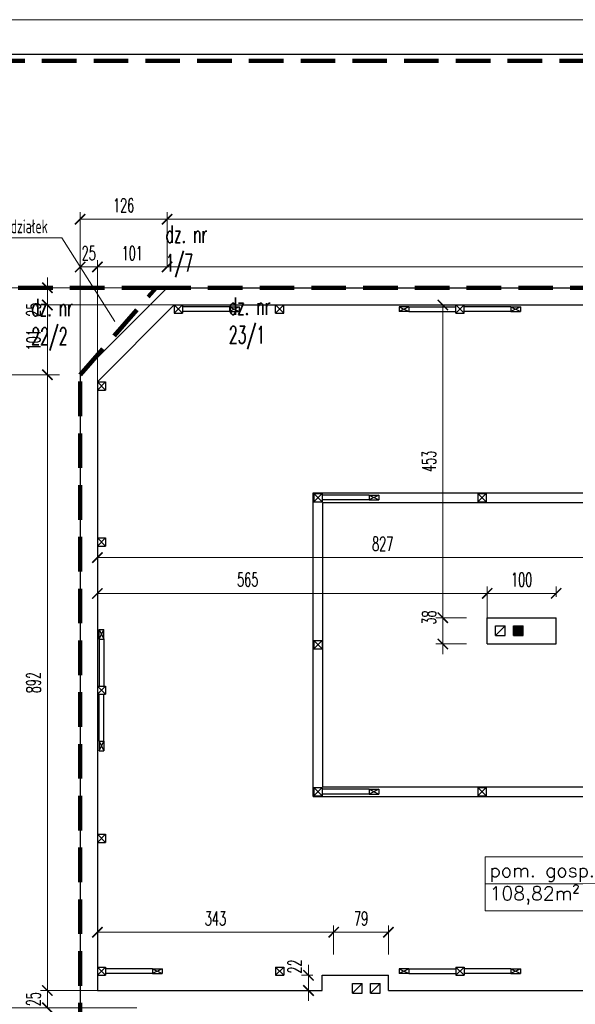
# Model space of a CAD drawing. Header units: millimetres. Extents: x 33311 to 435617, y -160714 to 185563.
# Tile 61 of 70: x 351839 to 359893, y -56176 to -41914. Entities that reach past the tile are written whole.
import ezdxf

# ---------------------------------------------------------------- set-up
doc = ezdxf.new("R2010")
doc.units = ezdxf.units.MM
doc.header["$MEASUREMENT"] = 0
doc.linetypes.add('HIDDEN2', pattern=[0.1875, 0.125, -0.0625])
doc.layers.get('Defpoints').update_dxf_attribs({"lineweight": 0})
for name, color, linetype, lineweight in [('[ 02przekrój istn', 42, 'Continuous', 30), ('[ 05widok istn', 50, 'Continuous', 30), ('[ 17granica', 172, 'HIDDEN2', 100), ('[ 21kreskowanie', 9, 'Continuous', 13), ('[ 22wymiarowanie', 8, 'Continuous', 13), ('[ 23kota odnośnik', 1, 'Continuous', 13), ('[ 24ramka cienka', 1, 'Continuous', 13), ('[ 25ramka gruba', 4, 'Continuous', 30), ('[opisy2', 4, 'Continuous', 13), ('[opisy3', 2, 'Continuous', 30)]:
    doc.layers.add(name, color=color, linetype=linetype, lineweight=lineweight)
doc.styles.add('1.100', font='simplex.shx', dxfattribs={"height": 200})
doc.styles.add('99.2', font='simplex.shx', dxfattribs={"width": 0.6, "height": 200})
doc.styles.add('99.3', font='simplex.shx', dxfattribs={"width": 0.6, "height": 250})
doc.dimstyles.new('100cm', dxfattribs={"dimtxt": 200, "dimasz": 150, "dimexe": 100, "dimexo": 300, "dimgap": 100, "dimtad": 1, "dimdec": 0, "dimlfac": 0.1, "dimzin": 11, "dimtxsty": '99.2', "dimblk": 'ARCHTICK', "dimcen": 1.5, "dimclrd": 256, "dimclre": 256, "dimclrt": 4, "dimadec": 0, "dimazin": 0, "dimtfac": 0.75, "dimtdec": 0, "dimtix": 1, "dimtmove": 2, "dimatfit": 3, "dimfxl": 1, "dimtolj": 1, "dimtzin": 11, "dimlwd": -1, "dimlwe": -1, "dimarcsym": 0})

# ---------------------------------------------------------------- blocks, each defined once
blk = doc.blocks.new('_ArchTick')
at = {"color": 0, "linetype": 'ByBlock', "const_width": 0.15, "flags": 128}
blk.add_lwpolyline([(-0.5, -0.5), (0.5, 0.5)], dxfattribs=at)
blk = doc.blocks.new('*D329')
at = {"layer": '[ 22wymiarowanie', "transparency": 16777216}
for p, q in [((352715, -54940), (352715, -45396)), ((352715, -45496), (352965, -45496)), ((352965, -54940), (352965, -45396))]:
    blk.add_line(p, q, dxfattribs=at)
at = {"layer": 'Defpoints', "color": 0, "transparency": 16777216}
for p in [(352965, -45496), (352715, -55240), (352965, -55240)]:
    blk.add_point(p, dxfattribs=at)
at = {"layer": '[ 22wymiarowanie', "transparency": 16777216, "xscale": 150, "yscale": 150, "zscale": 150, "rotation": 180}
blk.add_blockref('_ArchTick', (352715, -45496), dxfattribs=at)
at = {"layer": '[ 22wymiarowanie', "transparency": 16777216, "xscale": 150, "yscale": 150, "zscale": 150}
blk.add_blockref('_ArchTick', (352965, -45496), dxfattribs=at)
at = {"layer": '[ 22wymiarowanie', "color": 4, "transparency": 16777216, "insert": (352840, -45296), "char_height": 200, "attachment_point": 5, "style": '99.2'}
blk.add_mtext('\\A1;\\H1x;\\W0.6;25', dxfattribs=at)
blk = doc.blocks.new('*D330')
at = {"layer": '[ 22wymiarowanie', "transparency": 16777216}
for p, q in [((352965, -54940), (352965, -45396)), ((352965, -45496), (353975, -45496)), ((353975, -45496), (353975, -45396))]:
    blk.add_line(p, q, dxfattribs=at)
at = {"layer": 'Defpoints', "color": 0, "transparency": 16777216}
for p in [(353975, -45496), (353975, -45796), (352965, -55240)]:
    blk.add_point(p, dxfattribs=at)
at = {"layer": '[ 22wymiarowanie', "transparency": 16777216, "xscale": 150, "yscale": 150, "zscale": 150, "rotation": 180}
blk.add_blockref('_ArchTick', (352965, -45496), dxfattribs=at)
at = {"layer": '[ 22wymiarowanie', "transparency": 16777216, "xscale": 150, "yscale": 150, "zscale": 150}
blk.add_blockref('_ArchTick', (353975, -45496), dxfattribs=at)
at = {"layer": '[ 22wymiarowanie', "color": 4, "transparency": 16777216, "insert": (353470, -45296), "char_height": 200, "attachment_point": 5, "style": '99.2'}
blk.add_mtext('\\A1;\\H1x;\\W0.6;101', dxfattribs=at)
blk = doc.blocks.new('*D331')
at = {"layer": '[ 22wymiarowanie', "transparency": 16777216}
for p, q in [((353975, -45496), (353975, -45396)), ((353975, -45496), (368095, -45496)), ((368095, -46084), (368095, -45396))]:
    blk.add_line(p, q, dxfattribs=at)
at = {"layer": 'Defpoints', "color": 0, "transparency": 16777216}
for p in [(368095, -45496), (353975, -45796), (368095, -46384)]:
    blk.add_point(p, dxfattribs=at)
at = {"layer": '[ 22wymiarowanie', "transparency": 16777216, "xscale": 150, "yscale": 150, "zscale": 150, "rotation": 180}
blk.add_blockref('_ArchTick', (353975, -45496), dxfattribs=at)
at = {"layer": '[ 22wymiarowanie', "transparency": 16777216, "xscale": 150, "yscale": 150, "zscale": 150}
blk.add_blockref('_ArchTick', (368095, -45496), dxfattribs=at)
at = {"layer": '[ 22wymiarowanie', "color": 4, "transparency": 16777216, "insert": (361035, -45296), "char_height": 200, "attachment_point": 5, "style": '99.2'}
blk.add_mtext('\\A1;\\H1x;\\W0.6;1412', dxfattribs=at)
blk = doc.blocks.new('*D333')
at = {"layer": '[ 22wymiarowanie', "transparency": 16777216}
for p, q in [((353975, -45496), (353975, -44704)), ((368345, -45938), (368345, -44704)), ((368345, -44804), (353975, -44804))]:
    blk.add_line(p, q, dxfattribs=at)
at = {"layer": 'Defpoints', "color": 0, "transparency": 16777216}
for p in [(353975, -44804), (353975, -45796), (368345, -46238)]:
    blk.add_point(p, dxfattribs=at)
at = {"layer": '[ 22wymiarowanie', "transparency": 16777216, "xscale": 150, "yscale": 150, "zscale": 150, "rotation": 180}
blk.add_blockref('_ArchTick', (353975, -44804), dxfattribs=at)
at = {"layer": '[ 22wymiarowanie', "transparency": 16777216, "xscale": 150, "yscale": 150, "zscale": 150}
blk.add_blockref('_ArchTick', (368345, -44804), dxfattribs=at)
at = {"layer": '[ 22wymiarowanie', "color": 4, "transparency": 16777216, "insert": (361160, -44604), "char_height": 200, "attachment_point": 5, "style": '99.2'}
blk.add_mtext('\\A1;\\H1x;\\W0.6;1437', dxfattribs=at)
blk = doc.blocks.new('*D334')
at = {"layer": '[ 22wymiarowanie', "transparency": 16777216}
for p, q in [((352715, -47101), (352715, -44704)), ((353975, -45496), (353975, -44704)), ((353975, -44804), (352715, -44804))]:
    blk.add_line(p, q, dxfattribs=at)
at = {"layer": 'Defpoints', "color": 0, "transparency": 16777216}
for p in [(352715, -44804), (353975, -45796), (352715, -47401)]:
    blk.add_point(p, dxfattribs=at)
at = {"layer": '[ 22wymiarowanie', "transparency": 16777216, "xscale": 150, "yscale": 150, "zscale": 150, "rotation": 180}
blk.add_blockref('_ArchTick', (352715, -44804), dxfattribs=at)
at = {"layer": '[ 22wymiarowanie', "transparency": 16777216, "xscale": 150, "yscale": 150, "zscale": 150}
blk.add_blockref('_ArchTick', (353975, -44804), dxfattribs=at)
at = {"layer": '[ 22wymiarowanie', "color": 4, "transparency": 16777216, "insert": (353345, -44604), "char_height": 200, "attachment_point": 5, "style": '99.2'}
blk.add_mtext('\\A1;\\H1x;\\W0.6;126', dxfattribs=at)
blk = doc.blocks.new('*D335')
at = {"layer": '[ 22wymiarowanie', "transparency": 16777216}
for p, q in [((353167, -55976), (352140, -55976)), ((352240, -56226), (352240, -55976)), ((353167, -56226), (352140, -56226))]:
    blk.add_line(p, q, dxfattribs=at)
at = {"layer": 'Defpoints', "color": 0, "transparency": 16777216}
for p in [(352240, -55976), (353467, -55976), (353467, -56226)]:
    blk.add_point(p, dxfattribs=at)
at = {"layer": '[ 22wymiarowanie', "transparency": 16777216, "xscale": 150, "yscale": 150, "zscale": 150}
for p, rotation in [((352240, -55976), 90), ((352240, -56226), 270)]:
    blk.add_blockref('_ArchTick', p, dxfattribs=dict(at, rotation=rotation))
at = {"layer": '[ 22wymiarowanie', "color": 4, "transparency": 16777216, "insert": (352040, -56101), "char_height": 200, "attachment_point": 5, "rotation": 90, "style": '99.2'}
blk.add_mtext('\\A1;\\H1x;\\W0.6;25', dxfattribs=at)
blk = doc.blocks.new('*D336')
at = {"layer": '[ 22wymiarowanie', "transparency": 16777216}
for p, q in [((352415, -47056), (352140, -47056)), ((352240, -55976), (352240, -47056)), ((353167, -55976), (352140, -55976))]:
    blk.add_line(p, q, dxfattribs=at)
at = {"layer": 'Defpoints', "color": 0, "transparency": 16777216}
for p in [(352240, -47056), (352715, -47056), (353467, -55976)]:
    blk.add_point(p, dxfattribs=at)
at = {"layer": '[ 22wymiarowanie', "transparency": 16777216, "xscale": 150, "yscale": 150, "zscale": 150}
for p, rotation in [((352240, -47056), 90), ((352240, -55976), 270)]:
    blk.add_blockref('_ArchTick', p, dxfattribs=dict(at, rotation=rotation))
at = {"layer": '[ 22wymiarowanie', "color": 4, "transparency": 16777216, "insert": (352040, -51516), "char_height": 200, "attachment_point": 5, "rotation": 90, "style": '99.2'}
blk.add_mtext('\\A1;\\H1x;\\W0.6;892', dxfattribs=at)
blk = doc.blocks.new('*D337')
at = {"layer": '[ 22wymiarowanie', "transparency": 16777216}
for p, q in [((355015, -46046), (352140, -46046)), ((352240, -47056), (352240, -46046)), ((352415, -47056), (352140, -47056))]:
    blk.add_line(p, q, dxfattribs=at)
at = {"layer": 'Defpoints', "color": 0, "transparency": 16777216}
for p in [(352240, -46046), (355315, -46046), (352715, -47056)]:
    blk.add_point(p, dxfattribs=at)
at = {"layer": '[ 22wymiarowanie', "transparency": 16777216, "xscale": 150, "yscale": 150, "zscale": 150}
for p, rotation in [((352240, -46046), 90), ((352240, -47056), 270)]:
    blk.add_blockref('_ArchTick', p, dxfattribs=dict(at, rotation=rotation))
at = {"layer": '[ 22wymiarowanie', "color": 4, "transparency": 16777216, "insert": (352040, -46551), "char_height": 200, "attachment_point": 5, "rotation": 90, "style": '99.2'}
blk.add_mtext('\\A1;\\H1x;\\W0.6;101', dxfattribs=at)
blk = doc.blocks.new('*D338')
at = {"layer": '[ 22wymiarowanie', "transparency": 16777216}
for p, q in [((352240, -45796), (352240, -45646)), ((354995, -45796), (352140, -45796)), ((352240, -46046), (352240, -45796)), ((355015, -46046), (352140, -46046)), ((352240, -46046), (352240, -46196))]:
    blk.add_line(p, q, dxfattribs=at)
at = {"layer": 'Defpoints', "color": 0, "transparency": 16777216}
for p in [(352240, -45796), (355295, -45796), (355315, -46046)]:
    blk.add_point(p, dxfattribs=at)
at = {"layer": '[ 22wymiarowanie', "transparency": 16777216, "xscale": 150, "yscale": 150, "zscale": 150}
for p, rotation in [((352240, -45796), 270), ((352240, -46046), 90)]:
    blk.add_blockref('_ArchTick', p, dxfattribs=dict(at, rotation=rotation))
at = {"layer": '[ 22wymiarowanie', "color": 4, "transparency": 16777216, "insert": (352040, -46114), "char_height": 200, "attachment_point": 5, "rotation": 90, "style": '99.2'}
blk.add_mtext('\\A1;\\H1x;\\W0.6;25', dxfattribs=at)
blk = doc.blocks.new('*D339')
at = {"layer": '[ 22wymiarowanie', "transparency": 16777216}
for p, q in [((352415, -47056), (351448, -47056)), ((351548, -56226), (351548, -47056)), ((353538, -56226), (351448, -56226))]:
    blk.add_line(p, q, dxfattribs=at)
at = {"layer": 'Defpoints', "color": 0, "transparency": 16777216}
for p in [(351548, -47056), (352715, -47056), (353838, -56226)]:
    blk.add_point(p, dxfattribs=at)
at = {"layer": '[ 22wymiarowanie', "transparency": 16777216, "xscale": 150, "yscale": 150, "zscale": 150}
for p, rotation in [((351548, -47056), 90), ((351548, -56226), 270)]:
    blk.add_blockref('_ArchTick', p, dxfattribs=dict(at, rotation=rotation))
at = {"layer": '[ 22wymiarowanie', "color": 4, "transparency": 16777216, "insert": (351348, -51641), "char_height": 200, "attachment_point": 5, "rotation": 90, "style": '99.2'}
blk.add_mtext('\\A1;\\H1x;\\W0.6;917', dxfattribs=at)
blk = doc.blocks.new('*D340')
at = {"layer": '[ 22wymiarowanie', "transparency": 16777216}
for p, q in [((353675, -45796), (351448, -45796)), ((351548, -47056), (351548, -45796)), ((352415, -47056), (351448, -47056))]:
    blk.add_line(p, q, dxfattribs=at)
at = {"layer": 'Defpoints', "color": 0, "transparency": 16777216}
for p in [(351548, -45796), (353975, -45796), (352715, -47056)]:
    blk.add_point(p, dxfattribs=at)
at = {"layer": '[ 22wymiarowanie', "transparency": 16777216, "xscale": 150, "yscale": 150, "zscale": 150}
for p, rotation in [((351548, -45796), 90), ((351548, -47056), 270)]:
    blk.add_blockref('_ArchTick', p, dxfattribs=dict(at, rotation=rotation))
at = {"layer": '[ 22wymiarowanie', "color": 4, "transparency": 16777216, "insert": (351348, -46426), "char_height": 200, "attachment_point": 5, "rotation": 90, "style": '99.2'}
blk.add_mtext('\\A1;\\H1x;\\W0.6;126', dxfattribs=at)
blk = doc.blocks.new('*D341')
at = {"layer": '[ 22wymiarowanie', "transparency": 16777216}
for p, q in [((352965, -54940), (352965, -55032)), ((356390, -55456), (356390, -55032)), ((356390, -55132), (352965, -55132))]:
    blk.add_line(p, q, dxfattribs=at)
at = {"layer": 'Defpoints', "color": 0, "transparency": 16777216}
for p in [(352965, -55132), (352965, -55240), (356390, -55756)]:
    blk.add_point(p, dxfattribs=at)
at = {"layer": '[ 22wymiarowanie', "transparency": 16777216, "xscale": 150, "yscale": 150, "zscale": 150, "rotation": 180}
blk.add_blockref('_ArchTick', (352965, -55132), dxfattribs=at)
at = {"layer": '[ 22wymiarowanie', "transparency": 16777216, "xscale": 150, "yscale": 150, "zscale": 150}
blk.add_blockref('_ArchTick', (356390, -55132), dxfattribs=at)
at = {"layer": '[ 22wymiarowanie', "color": 4, "transparency": 16777216, "insert": (354677, -54932), "char_height": 200, "attachment_point": 5, "style": '99.2'}
blk.add_mtext('\\A1;\\H1x;\\W0.6;343', dxfattribs=at)
blk = doc.blocks.new('*D342')
at = {"layer": '[ 22wymiarowanie', "transparency": 16777216}
for p, q in [((356390, -55456), (356390, -55032)), ((357185, -55456), (357185, -55032)), ((356390, -55132), (357185, -55132))]:
    blk.add_line(p, q, dxfattribs=at)
at = {"layer": 'Defpoints', "color": 0, "transparency": 16777216}
for p in [(357185, -55132), (356390, -55756), (357185, -55756)]:
    blk.add_point(p, dxfattribs=at)
at = {"layer": '[ 22wymiarowanie', "transparency": 16777216, "xscale": 150, "yscale": 150, "zscale": 150, "rotation": 180}
blk.add_blockref('_ArchTick', (356390, -55132), dxfattribs=at)
at = {"layer": '[ 22wymiarowanie', "transparency": 16777216, "xscale": 150, "yscale": 150, "zscale": 150}
blk.add_blockref('_ArchTick', (357185, -55132), dxfattribs=at)
at = {"layer": '[ 22wymiarowanie', "color": 4, "transparency": 16777216, "insert": (356787, -54932), "char_height": 200, "attachment_point": 5, "style": '99.2'}
blk.add_mtext('\\A1;\\H1x;\\W0.6;79', dxfattribs=at)
blk = doc.blocks.new('*D343')
at = {"layer": '[ 22wymiarowanie', "transparency": 16777216}
for p, q in [((356025, -55756), (356025, -55606)), ((356090, -55756), (355925, -55756)), ((356025, -55976), (356025, -55756)), ((355821, -55976), (355925, -55976)), ((356025, -55976), (356025, -56126))]:
    blk.add_line(p, q, dxfattribs=at)
at = {"layer": 'Defpoints', "color": 0, "transparency": 16777216}
for p in [(356025, -55756), (356390, -55756), (356121, -55976)]:
    blk.add_point(p, dxfattribs=at)
at = {"layer": '[ 22wymiarowanie', "transparency": 16777216, "xscale": 150, "yscale": 150, "zscale": 150}
for p, rotation in [((356025, -55756), 270), ((356025, -55976), 90)]:
    blk.add_blockref('_ArchTick', p, dxfattribs=dict(at, rotation=rotation))
at = {"layer": '[ 22wymiarowanie', "color": 4, "transparency": 16777216, "insert": (355825, -55627), "char_height": 200, "attachment_point": 5, "rotation": 90, "style": '99.2'}
blk.add_mtext('\\A1;\\H1x;\\W0.6;22', dxfattribs=at)
blk = doc.blocks.new('*D344')
at = {"layer": '[ 22wymiarowanie', "transparency": 16777216}
for p, q in [((359453, -46046), (357872, -46046)), ((357972, -50576), (357972, -46046)), ((358315, -50576), (357872, -50576))]:
    blk.add_line(p, q, dxfattribs=at)
at = {"layer": 'Defpoints', "color": 0, "transparency": 16777216}
for p in [(357972, -46046), (359753, -46046), (358615, -50576)]:
    blk.add_point(p, dxfattribs=at)
at = {"layer": '[ 22wymiarowanie', "transparency": 16777216, "xscale": 150, "yscale": 150, "zscale": 150}
for p, rotation in [((357972, -46046), 90), ((357972, -50576), 270)]:
    blk.add_blockref('_ArchTick', p, dxfattribs=dict(at, rotation=rotation))
at = {"layer": '[ 22wymiarowanie', "color": 4, "transparency": 16777216, "insert": (357772, -48311), "char_height": 200, "attachment_point": 5, "rotation": 90, "style": '99.2'}
blk.add_mtext('\\A1;\\H1x;\\W0.6;453', dxfattribs=at)
blk = doc.blocks.new('*D345')
at = {"layer": '[ 22wymiarowanie', "transparency": 16777216}
for p, q in [((357972, -50576), (357972, -50426)), ((358315, -50576), (357872, -50576)), ((357972, -50576), (357972, -50956)), ((358315, -50956), (357872, -50956)), ((357972, -50956), (357972, -51106))]:
    blk.add_line(p, q, dxfattribs=at)
at = {"layer": 'Defpoints', "color": 0, "transparency": 16777216}
for p in [(358615, -50576), (357972, -50956), (358615, -50956)]:
    blk.add_point(p, dxfattribs=at)
at = {"layer": '[ 22wymiarowanie', "transparency": 16777216, "xscale": 150, "yscale": 150, "zscale": 150}
for p, rotation in [((357972, -50576), 270), ((357972, -50956), 90)]:
    blk.add_blockref('_ArchTick', p, dxfattribs=dict(at, rotation=rotation))
at = {"layer": '[ 22wymiarowanie', "color": 4, "transparency": 16777216, "insert": (357772, -50573), "char_height": 200, "attachment_point": 5, "rotation": 90, "style": '99.2'}
blk.add_mtext('\\A1;\\H1x;\\W0.6;38', dxfattribs=at)
blk = doc.blocks.new('*D346')
at = {"layer": '[ 22wymiarowanie', "transparency": 16777216}
for p, q in [((358615, -50656), (358615, -50124)), ((352965, -50224), (358615, -50224)), ((352965, -50235), (352965, -50324))]:
    blk.add_line(p, q, dxfattribs=at)
at = {"layer": 'Defpoints', "color": 0, "transparency": 16777216}
for p in [(352965, -49935), (358615, -50224), (358615, -50956)]:
    blk.add_point(p, dxfattribs=at)
at = {"layer": '[ 22wymiarowanie', "transparency": 16777216, "xscale": 150, "yscale": 150, "zscale": 150, "rotation": 180}
blk.add_blockref('_ArchTick', (352965, -50224), dxfattribs=at)
at = {"layer": '[ 22wymiarowanie', "transparency": 16777216, "xscale": 150, "yscale": 150, "zscale": 150}
blk.add_blockref('_ArchTick', (358615, -50224), dxfattribs=at)
at = {"layer": '[ 22wymiarowanie', "color": 4, "transparency": 16777216, "insert": (355144, -50024), "char_height": 200, "attachment_point": 5, "style": '99.2'}
blk.add_mtext('\\A1;\\H1x;\\W0.6;565', dxfattribs=at)
blk = doc.blocks.new('*D347')
at = {"layer": '[ 22wymiarowanie', "transparency": 16777216}
for p, q in [((358615, -50656), (358615, -50124)), ((359615, -50276), (359615, -50124)), ((358615, -50224), (359615, -50224))]:
    blk.add_line(p, q, dxfattribs=at)
at = {"layer": 'Defpoints', "color": 0, "transparency": 16777216}
for p in [(359615, -50224), (359615, -50576), (358615, -50956)]:
    blk.add_point(p, dxfattribs=at)
at = {"layer": '[ 22wymiarowanie', "transparency": 16777216, "xscale": 150, "yscale": 150, "zscale": 150, "rotation": 180}
blk.add_blockref('_ArchTick', (358615, -50224), dxfattribs=at)
at = {"layer": '[ 22wymiarowanie', "transparency": 16777216, "xscale": 150, "yscale": 150, "zscale": 150}
blk.add_blockref('_ArchTick', (359615, -50224), dxfattribs=at)
at = {"layer": '[ 22wymiarowanie', "color": 4, "transparency": 16777216, "insert": (359115, -50024), "char_height": 200, "attachment_point": 5, "style": '99.2'}
blk.add_mtext('\\A1;\\H1x;\\W0.6;100', dxfattribs=at)
blk = doc.blocks.new('*D361')
at = {"layer": '[ 22wymiarowanie', "transparency": 16777216}
for p, q in [((352965, -48163), (352965, -49806)), ((361238, -49706), (352965, -49706)), ((361238, -49906), (361238, -49806))]:
    blk.add_line(p, q, dxfattribs=at)
at = {"layer": 'Defpoints', "color": 0, "transparency": 16777216}
for p in [(352965, -47863), (361238, -49606), (352965, -49706)]:
    blk.add_point(p, dxfattribs=at)
at = {"layer": '[ 22wymiarowanie', "transparency": 16777216, "xscale": 150, "yscale": 150, "zscale": 150, "rotation": 180}
blk.add_blockref('_ArchTick', (352965, -49706), dxfattribs=at)
at = {"layer": '[ 22wymiarowanie', "transparency": 16777216, "xscale": 150, "yscale": 150, "zscale": 150}
blk.add_blockref('_ArchTick', (361238, -49706), dxfattribs=at)
at = {"layer": '[ 22wymiarowanie', "color": 4, "transparency": 16777216, "insert": (357101, -49506), "char_height": 200, "attachment_point": 5, "style": '99.2'}
blk.add_mtext('\\A1;\\H1x;\\W0.6;827', dxfattribs=at)

msp = doc.modelspace()

# ---------------------------------------------------------------- hatches: boundary and pattern name
at = {"layer": '[ 21kreskowanie'}
h = msp.add_hatch(dxfattribs=at)
h.set_pattern_fill('HATCH', color=256, style=0, pattern_type=2)
h.set_pattern_definition([])
h.paths.add_polyline_path([(353974.54, -45795.92), (368344.54, -45795.92), (368344.54, -56225.92), (352714.54, -56225.92), (352714.54, -47055.92)], flags=17)
h.paths.add_polyline_path([(356664.54, -55875.92), (356664.54, -56015.92), (356804.54, -56015.92), (356804.54, -55875.92)])
h.paths.add_polyline_path([(357064.54, -56015.92), (357064.54, -55875.92), (356924.54, -55875.92), (356924.54, -56015.92)])
h.paths.add_polyline_path([(367724.54, -51725.92), (367724.54, -52225.92), (368224.54, -52225.92), (368224.54, -51725.92)])
h.paths.add_polyline_path([(355723.71, -46045.92), (355723.71, -45911.83), (354845.14, -45911.83), (354845.14, -46045.92), (354078.09, -46045.92), (352964.54, -47159.47), (352964.54, -55975.92), (356224.54, -55975.92), (356224.54, -55755.92), (357184.54, -55755.92), (357184.54, -55975.92), (368094.54, -55975.92), (368094.54, -52995.92), (363114.54, -52995.92), (363114.54, -51305.92), (363364.54, -51305.92), (363364.54, -52875.92), (367604.54, -52875.92), (367604.54, -51605.92), (368094.54, -51605.92), (368094.54, -46045.92)], flags=9)
at = {"layer": '[ 21kreskowanie', "linetype": 'Continuous'}
msp.add_hatch(color=256, dxfattribs=at).paths.add_polyline_path([(358994.54, -50835.92), (358994.54, -50695.92), (359134.54, -50695.92), (359134.54, -50835.92)], flags=17)

# ---------------------------------------------------------------- linework, layer by layer
at = {"layer": '[ 02przekrój istn'}
for p, q in [((352714.54, -47055.92), (353974.54, -45795.92)), ((353974.54, -45795.92), (368344.54, -45795.92)), ((352964.54, -47159.47), (354078.09, -46045.92)), ((354078.09, -46045.92), (368094.54, -46045.92)), ((354078.09, -46045.92), (354198.09, -46045.92)), ((354078.09, -46045.92), (354078.09, -46165.92)), ((354078.09, -46165.92), (354198.09, -46045.92)), ((354078.09, -46045.92), (354198.09, -46165.92)), ((354198.09, -46045.92), (354198.09, -46165.92)), ((355548.29, -46045.92), (355668.29, -46045.92)), ((355548.29, -46165.92), (355548.29, -46045.92)), ((355548.29, -46045.92), (355668.29, -46165.92)), ((355548.29, -46165.92), (355668.29, -46045.92)), ((355668.29, -46165.92), (355668.29, -46045.92)), ((358159.54, -46045.92), (358279.54, -46045.92)), ((358159.54, -46045.92), (358279.54, -46165.92)), ((358159.54, -46165.92), (358159.54, -46045.92)), ((358159.54, -46165.92), (358279.54, -46045.92)), ((358279.54, -46165.92), (358279.54, -46045.92)), ((354078.09, -46165.92), (354198.09, -46165.92)), ((354878.09, -46070.92), (354878.09, -46140.92)), ((354878.09, -46070.92), (355018.09, -46070.92)), ((355018.09, -46070.92), (354878.09, -46140.92)), ((354878.09, -46070.92), (355018.09, -46140.92)), ((354878.09, -46140.92), (355018.09, -46140.92)), ((355018.09, -46070.92), (355018.09, -46140.92)), ((355548.29, -46165.92), (355668.29, -46165.92)), ((357339.54, -46070.92), (357339.54, -46140.92)), ((357479.54, -46070.92), (357339.54, -46070.92)), ((357339.54, -46070.92), (357479.54, -46140.92)), ((357479.54, -46070.92), (357339.54, -46140.92)), ((357479.54, -46140.92), (357339.54, -46140.92)), ((357479.54, -46070.92), (357479.54, -46140.92)), ((358159.54, -46165.92), (358279.54, -46165.92)), ((358959.54, -46070.92), (358959.54, -46140.92)), ((358959.54, -46070.92), (359099.54, -46070.92)), ((359099.54, -46070.92), (358959.54, -46140.92)), ((358959.54, -46070.92), (359099.54, -46140.92)), ((358959.54, -46140.92), (359099.54, -46140.92)), ((359099.54, -46070.92), (359099.54, -46140.92)), ((352714.54, -47055.92), (352714.54, -56225.92)), ((352964.54, -47159.47), (352964.54, -55975.92)), ((352964.54, -47159.47), (353084.54, -47159.47)), ((352964.54, -47159.47), (352964.54, -47279.47)), ((352964.54, -47279.47), (353084.54, -47159.47)), ((352964.54, -47159.47), (353084.54, -47279.47)), ((353084.54, -47159.47), (353084.54, -47279.47)), ((352964.54, -47279.47), (353084.54, -47279.47)), ((356094.54, -53165.92), (356094.54, -48765.92)), ((356094.54, -48765.92), (368094.54, -48765.92)), ((356104.54, -48775.92), (356104.54, -48895.92)), ((356104.54, -48775.92), (356224.54, -48775.92)), ((356104.54, -48895.92), (356224.54, -48775.92)), ((356104.54, -48775.92), (356224.54, -48895.92)), ((356224.54, -48775.92), (356224.54, -48895.92)), ((358478.54, -48775.92), (358478.54, -48895.92)), ((358478.54, -48775.92), (358598.54, -48775.92)), ((358478.54, -48895.92), (358598.54, -48775.92)), ((358478.54, -48775.92), (358598.54, -48895.92)), ((358598.54, -48775.92), (358598.54, -48895.92)), ((356104.54, -48895.92), (356224.54, -48895.92)), ((356234.54, -53025.92), (356234.54, -48905.92)), ((356234.54, -48905.92), (368094.54, -48905.92)), ((356904.54, -48800.92), (356904.54, -48870.92)), ((356904.54, -48800.92), (357044.54, -48800.92)), ((357044.54, -48800.92), (356904.54, -48870.92)), ((356904.54, -48800.92), (357044.54, -48870.92)), ((356904.54, -48870.92), (357044.54, -48870.92)), ((357044.54, -48800.92), (357044.54, -48870.92)), ((358478.54, -48895.92), (358598.54, -48895.92)), ((352964.54, -49420.92), (352964.54, -49540.92)), ((352964.54, -49420.92), (353084.54, -49420.92)), ((352964.54, -49540.92), (353084.54, -49420.92)), ((352964.54, -49420.92), (353084.54, -49540.92)), ((353084.54, -49420.92), (353084.54, -49540.92)), ((352964.54, -49540.92), (353084.54, -49540.92)), ((358614.54, -50575.92), (359614.54, -50575.92)), ((358614.54, -50955.92), (358614.54, -50575.92)), ((359614.54, -50955.92), (359614.54, -50575.92)), ((352989.54, -50745.92), (353059.54, -50745.92)), ((352989.54, -50885.92), (352989.54, -50745.92)), ((352989.54, -50745.92), (353059.54, -50885.92)), ((352989.54, -50885.92), (353059.54, -50745.92)), ((353059.54, -50885.92), (353059.54, -50745.92)), ((358734.54, -50695.92), (358874.54, -50695.92)), ((358734.54, -50835.92), (358734.54, -50695.92)), ((358734.54, -50835.92), (358874.54, -50695.92)), ((358874.54, -50835.92), (358874.54, -50695.92)), ((358994.54, -50835.92), (358994.54, -50695.92)), ((358994.54, -50695.92), (359134.54, -50695.92)), ((359134.54, -50835.92), (359134.54, -50695.92)), ((352989.54, -50885.92), (353059.54, -50885.92)), ((356104.54, -50905.92), (356104.54, -51025.92)), ((356104.54, -50905.92), (356224.54, -50905.92)), ((356104.54, -51025.92), (356224.54, -50905.92)), ((356104.54, -50905.92), (356224.54, -51025.92)), ((356224.54, -50905.92), (356224.54, -51025.92)), ((358734.54, -50835.92), (358874.54, -50835.92)), ((358994.54, -50835.92), (359134.54, -50835.92)), ((356104.54, -51025.92), (356224.54, -51025.92)), ((358614.54, -50955.92), (359614.54, -50955.92)), ((352964.54, -51565.92), (353084.54, -51565.92)), ((352964.54, -51565.92), (352964.54, -51685.92)), ((352964.54, -51685.92), (353084.54, -51565.92)), ((352964.54, -51565.92), (353084.54, -51685.92)), ((353084.54, -51565.92), (353084.54, -51685.92)), ((352964.54, -51685.92), (353084.54, -51685.92)), ((352989.54, -52365.92), (353059.54, -52365.92)), ((352989.54, -52365.92), (352989.54, -52505.92)), ((352989.54, -52505.92), (353059.54, -52365.92)), ((352989.54, -52365.92), (353059.54, -52505.92)), ((353059.54, -52365.92), (353059.54, -52505.92)), ((352989.54, -52505.92), (353059.54, -52505.92)), ((356104.54, -53035.92), (356104.54, -53155.92)), ((356104.54, -53035.92), (356224.54, -53035.92)), ((356104.54, -53155.92), (356224.54, -53035.92)), ((356104.54, -53035.92), (356224.54, -53155.92)), ((356224.54, -53035.92), (356224.54, -53155.92)), ((356234.54, -53025.92), (368094.54, -53025.92)), ((358478.54, -53035.92), (358478.54, -53155.92)), ((358478.54, -53035.92), (358598.54, -53035.92)), ((358478.54, -53155.92), (358598.54, -53035.92)), ((358478.54, -53035.92), (358598.54, -53155.92)), ((358598.54, -53035.92), (358598.54, -53155.92)), ((356094.54, -53165.92), (368094.54, -53165.92)), ((356104.54, -53155.92), (356224.54, -53155.92)), ((356904.54, -53060.92), (356904.54, -53130.92)), ((356904.54, -53060.92), (357044.54, -53060.92)), ((357044.54, -53060.92), (356904.54, -53130.92)), ((356904.54, -53060.92), (357044.54, -53130.92)), ((356904.54, -53130.92), (357044.54, -53130.92)), ((357044.54, -53060.92), (357044.54, -53130.92)), ((358478.54, -53155.92), (358598.54, -53155.92)), ((352964.54, -53710.92), (353084.54, -53710.92)), ((352964.54, -53710.92), (352964.54, -53830.92)), ((352964.54, -53830.92), (353084.54, -53710.92)), ((352964.54, -53710.92), (353084.54, -53830.92)), ((353084.54, -53710.92), (353084.54, -53830.92)), ((352964.54, -53830.92), (353084.54, -53830.92)), ((352964.54, -55635.92), (353084.54, -55635.92)), ((352964.54, -55635.92), (352964.54, -55755.92)), ((352964.54, -55755.92), (353084.54, -55635.92)), ((352964.54, -55635.92), (353084.54, -55755.92)), ((352964.54, -55755.92), (353084.54, -55755.92)), ((353084.54, -55635.92), (353084.54, -55755.92)), ((353764.54, -55660.92), (353764.54, -55730.92)), ((353764.54, -55660.92), (353904.54, -55660.92)), ((353904.54, -55660.92), (353764.54, -55730.92)), ((353764.54, -55660.92), (353904.54, -55730.92)), ((353764.54, -55730.92), (353904.54, -55730.92)), ((353904.54, -55660.92), (353904.54, -55730.92)), ((355548.29, -55635.92), (355668.29, -55635.92)), ((355548.29, -55635.92), (355548.29, -55755.92)), ((355548.29, -55755.92), (355668.29, -55635.92)), ((355548.29, -55635.92), (355668.29, -55755.92)), ((355548.29, -55755.92), (355668.29, -55755.92)), ((355668.29, -55635.92), (355668.29, -55755.92)), ((356224.54, -55755.92), (357184.54, -55755.92)), ((356224.54, -55975.92), (356224.54, -55755.92)), ((357184.54, -55975.92), (357184.54, -55755.92)), ((357339.54, -55660.92), (357339.54, -55730.92)), ((357479.54, -55660.92), (357339.54, -55660.92)), ((357339.54, -55660.92), (357479.54, -55730.92)), ((357479.54, -55660.92), (357339.54, -55730.92)), ((357479.54, -55730.92), (357339.54, -55730.92)), ((357479.54, -55660.92), (357479.54, -55730.92)), ((358159.54, -55635.92), (358279.54, -55635.92)), ((358159.54, -55635.92), (358159.54, -55755.92)), ((358159.54, -55755.92), (358279.54, -55635.92)), ((358159.54, -55635.92), (358279.54, -55755.92)), ((358159.54, -55755.92), (358279.54, -55755.92)), ((358279.54, -55635.92), (358279.54, -55755.92)), ((358959.54, -55660.92), (358959.54, -55730.92)), ((358959.54, -55660.92), (359099.54, -55660.92)), ((359099.54, -55660.92), (358959.54, -55730.92)), ((358959.54, -55660.92), (359099.54, -55730.92)), ((358959.54, -55730.92), (359099.54, -55730.92)), ((359099.54, -55660.92), (359099.54, -55730.92)), ((356664.54, -55875.92), (356804.54, -55875.92)), ((356664.54, -56015.92), (356664.54, -55875.92)), ((356664.54, -56015.92), (356804.54, -55875.92)), ((356804.54, -56015.92), (356804.54, -55875.92)), ((356924.54, -56015.92), (356924.54, -55875.92)), ((356924.54, -55875.92), (357064.54, -55875.92)), ((356924.54, -56015.92), (357064.54, -55875.92)), ((357064.54, -56015.92), (357064.54, -55875.92)), ((352964.54, -55975.92), (356224.54, -55975.92)), ((356664.54, -56015.92), (356804.54, -56015.92)), ((356924.54, -56015.92), (357064.54, -56015.92)), ((357184.54, -55975.92), (368094.54, -55975.92))]:
    msp.add_line(p, q, dxfattribs=at)
at = {"layer": '[ 05widok istn'}
for p, q in [((354878.09, -46070.92), (354198.09, -46070.92)), ((354878.09, -46140.92), (354198.09, -46140.92)), ((357479.54, -46070.92), (358159.54, -46070.92)), ((357479.54, -46140.92), (358159.54, -46140.92)), ((358959.54, -46070.92), (358279.54, -46070.92)), ((358959.54, -46140.92), (358279.54, -46140.92)), ((356904.54, -48800.92), (356224.54, -48800.92)), ((356904.54, -48870.92), (356224.54, -48870.92)), ((352989.54, -50885.92), (352989.54, -51565.92)), ((353059.54, -50885.92), (353059.54, -51565.92)), ((352989.54, -52365.92), (352989.54, -51685.92)), ((353059.54, -52365.92), (353059.54, -51685.92)), ((356904.54, -53060.92), (356224.54, -53060.92)), ((356904.54, -53130.92), (356224.54, -53130.92)), ((353764.54, -55660.92), (353084.54, -55660.92)), ((353764.54, -55730.92), (353084.54, -55730.92)), ((357479.54, -55660.92), (358159.54, -55660.92)), ((357479.54, -55730.92), (358159.54, -55730.92)), ((358959.54, -55660.92), (358279.54, -55660.92)), ((358959.54, -55730.92), (358279.54, -55730.92))]:
    msp.add_line(p, q, dxfattribs=at)
at = {"layer": '[ 17granica', "ltscale": 4000}
for p, q in [((350661.84, -42508.86), (374644.54, -42508.86)), ((353817.87, -45795.92), (347956.37, -45795.92))]:
    msp.add_line(p, q, dxfattribs=at)
at = {"layer": '[ 17granica', "ltscale": 4000, "elevation": 0}
msp.add_lwpolyline([(352623.62, -64881.08), (352714.54, -62655.92), (352714.54, -47055.92), (353817.87, -45795.92), (374644.54, -45795.92), (374644.54, -64881.08)], dxfattribs=at)
at = {"layer": '[ 23kota odnośnik'}
msp.add_line((358586.89, -54430.93), (360352.07, -54430.93), dxfattribs=at)
at = {"layer": '[ 23kota odnośnik', "elevation": 0, "flags": 128}
msp.add_lwpolyline([(350970.12, -45075.86), (352449.13, -45075.86), (353220.43, -46285.07)], dxfattribs=at)
at = {"layer": '[ 23kota odnośnik'}
msp.add_3dface([(358586.89, -54038.71), (360352.07, -54038.71), (360352.07, -54823.15), (358586.89, -54823.15)], dxfattribs=at)
at = {"layer": '[ 24ramka cienka', "ltscale": 2}
msp.add_3dface([(384644.54, -71613.79), (342644.54, -71613.79), (342644.54, -41913.79), (384644.54, -41913.79)], dxfattribs=at)
at = {"layer": '[ 25ramka gruba', "ltscale": 2}
for points in [[(345144.54, -42413.79), (384144.54, -42413.79), (384144.54, -71113.79), (345144.54, -71113.79)], [(384144.54, -71113.79), (345144.54, -71113.79), (345144.54, -42413.79), (384144.54, -42413.79)]]:
    msp.add_3dface(points, dxfattribs=at)

# ---------------------------------------------------------------- texts
at = {"layer": '[opisy2', "linetype": 'Continuous', "insert": (351023.84, -44807.01), "char_height": 200, "attachment_point": 1, "style": '99.2'}
msp.add_mtext('\\H1x;\\W0.6;Granica działek', dxfattribs=at)
at = {"layer": '[opisy2', "linetype": 'Continuous', "insert": (358650.27, -54135.55), "char_height": 200, "width": 1681.0548, "attachment_point": 1, "style": '1.100'}
msp.add_mtext('pom. gosp.\\P108,82m²', dxfattribs=at)
at = {"layer": '[opisy3', "linetype": 'Continuous', "char_height": 250, "attachment_point": 1, "style": '99.3'}
for s, insert in [('\\H1x;\\W0.6;dz. nr \\P1/7', (353954.42, -44894.34, 38222.08)), ('\\H1x;\\W0.6;dz. nr \\P23/1', (354870.14, -45936.83, 38222.08)), ('\\H1x;\\W0.6;dz. nr \\P22/2', (352006.77, -45957.14, 38222.08))]:
    msp.add_mtext(s, dxfattribs=dict(at, insert=insert))

# ---------------------------------------------------------------- dimensions: what is measured, and where the dimension line sits
at = {"layer": '[ 22wymiarowanie'}
for base, p1, p2, angle, picture, middle in [((352714.54, -44803.67), (353974.54, -45795.92), (352714.54, -47401.38), 180, '*D334', (353344.54, -44603.67)), ((353974.54, -44803.67), (368344.54, -46238.4), (353974.54, -45795.92), 180, '*D333', (361159.54, -44603.67)), ((351548.19, -45795.92), (352714.54, -47055.92), (353974.54, -45795.92), 90, '*D340', (351348.19, -46425.92)), ((352240.1, -46045.92), (352714.54, -47055.92), (355315.03, -46045.92), 90, '*D337', (352040.1, -46550.92)), ((357972.12, -46045.92), (358614.54, -50575.92), (359753.16, -46045.92), 90, '*D344', (357772.12, -48310.92)), ((351548.19, -47055.92), (353838.46, -56225.92), (352714.54, -47055.92), 90, '*D339', (351348.19, -51640.92)), ((352240.1, -47055.92), (353467.03, -55975.92), (352714.54, -47055.92), 90, '*D336', (352040.1, -51515.92)), ((352964.54, -49705.81), (361237.54, -49605.92), (352964.54, -47863.02), 180, '*D361', (357101.04, -49505.81)), ((352964.54, -55132.01), (356389.56, -55755.92), (352964.54, -55239.89), 180, '*D341', (354677.05, -54932.01))]:
    dim = msp.add_linear_dim(base=base, p1=p1, p2=p2, angle=angle, text='\\H1x;\\W0.6;<>', dimstyle='100cm', override={"dimatfit": 1}, dxfattribs=at)
    dim.commit()
    dim.dimension.update_dxf_attribs({"geometry": picture, "text_midpoint": middle})
for base, p1, p2, picture, middle in [((352964.54, -45495.58), (352714.54, -55239.89), (352964.54, -55239.89), '*D329', (352839.54, -45295.58)), ((358614.54, -50224.13), (352964.54, -49935.33), (358614.54, -50955.92), '*D346', (355143.95, -50024.13))]:
    dim = msp.add_linear_dim(base=base, p1=p1, p2=p2, text='\\H1x;\\W0.6;<>', dimstyle='100cm', override={"dimatfit": 1}, dxfattribs=at)
    dim.commit()
    dim.dimension.update_dxf_attribs({"geometry": picture, "text_midpoint": middle, "dimtype": 160})
for base, p1, p2, picture, middle in [((353974.54, -45495.58), (352964.54, -55239.89), (353974.54, -45795.92), '*D330', (353469.54, -45295.58)), ((368094.54, -45495.58), (353974.54, -45795.92), (368094.54, -46383.86), '*D331', (361034.54, -45295.58)), ((359614.54, -50224.13), (358614.54, -50955.92), (359614.54, -50575.92), '*D347', (359114.54, -50024.13)), ((357184.54, -55132.01), (356389.56, -55755.92), (357184.54, -55755.92), '*D342', (356787.05, -54932.01))]:
    dim = msp.add_linear_dim(base=base, p1=p1, p2=p2, text='\\H1x;\\W0.6;<>', dimstyle='100cm', override={"dimatfit": 1}, dxfattribs=at)
    dim.commit()
    dim.dimension.update_dxf_attribs({"geometry": picture, "text_midpoint": middle})
for base, p1, p2, angle, picture, middle in [((352240.1, -45795.92), (355315.03, -46045.92), (355294.99, -45795.92), 90, '*D338', (352040.1, -46114.25)), ((357972.12, -50955.92), (358614.54, -50575.92), (358614.54, -50955.92), 270, '*D345', (357772.12, -50572.59)), ((356024.54, -55755.92), (356121.01, -55975.92), (356389.56, -55755.92), 90, '*D343', (355824.54, -55626.9)), ((352240.1, -55975.92), (353467.03, -56225.92), (353467.03, -55975.92), 90, '*D335', (352040.1, -56100.92))]:
    dim = msp.add_linear_dim(base=base, p1=p1, p2=p2, angle=angle, text='\\H1x;\\W0.6;<>', dimstyle='100cm', override={"dimatfit": 1}, dxfattribs=at)
    dim.commit()
    dim.dimension.update_dxf_attribs({"geometry": picture, "text_midpoint": middle, "dimtype": 160})

doc.saveas('drawing.dxf')
